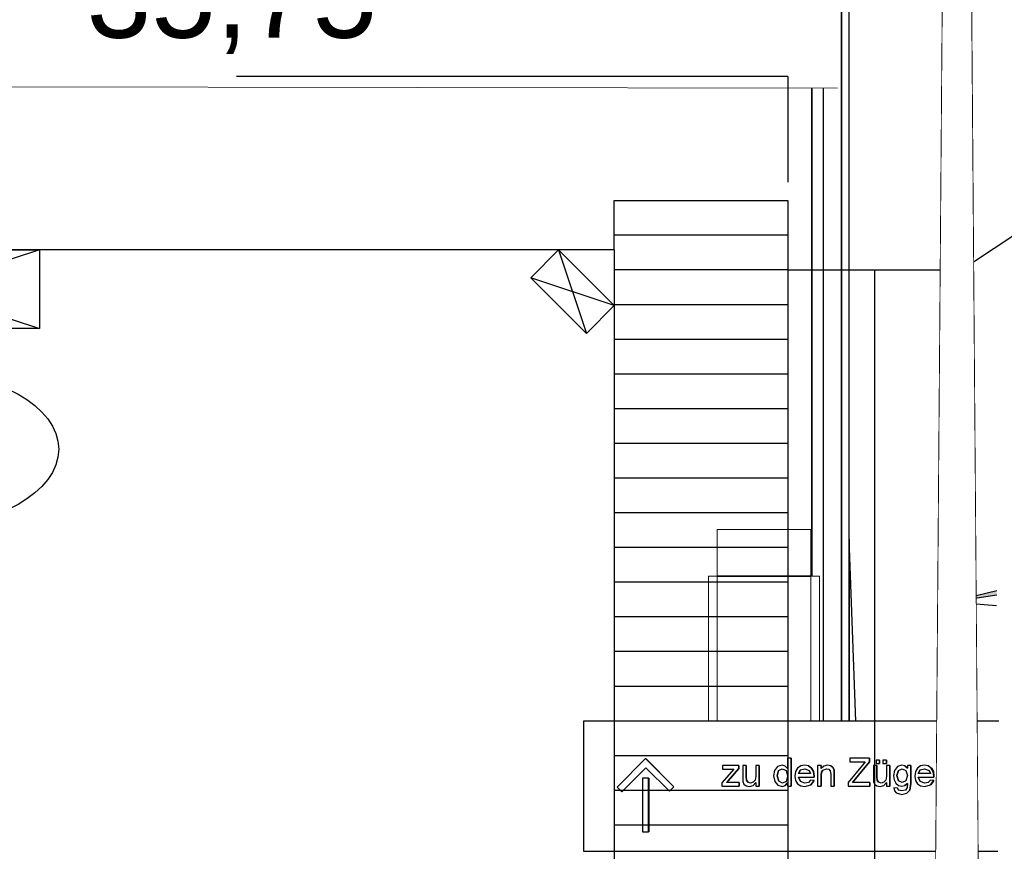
# Model space of a CAD drawing. Extents: x -805 to 3526, y -961 to 1039.
# Tile 126 of 256: x 303.77 to 306.6, y 33.54 to 35.94. Entities that reach past the tile are written whole.
import ezdxf
from ezdxf.enums import TextEntityAlignment as Align

# ---------------------------------------------------------------- set-up
doc = ezdxf.new("R2010")
doc.units = 0
doc.linetypes.add('AUSGEZOGEN', pattern=[2, 1, 1])
doc.linetypes.add('VERDECKT2', pattern=[4.7625, 3.175, -1.5875])
doc.layers.get('0').update_dxf_attribs({"color": 251})
for name, color, linetype, lineweight in [('P-HP-Dorsten 2022 - Ansicht$0$IFCOUT_Oberbau_IFC_RVT-1-Schnitt 8$0$A-GENM', 13, 'Continuous', 9), ('P-HP-Dorsten 2022 - Ansicht$0$VE22-087 - Bf_Dorsten-Hervest ModellRevit2021_rvt-1-Schnitt 8$0$A-FLOR', 192, 'Continuous', 9), ('P-HP-Dorsten 2022 - Ansicht$0$VE22-087 - Bf_Dorsten-Hervest ModellRevit2021_rvt-1-Schnitt 8$0$A-FLOR-PATT', 8, 'Continuous', 35), ('P-HP-Dorsten 2022 - Ansicht$0$VE22-087 - Bf_Dorsten-Hervest ModellRevit2021_rvt-1-Schnitt 8$0$A-GENM', 13, 'Continuous', 9), ('P-HP-Dorsten 2022 - Ansicht$0$VE22-087 - Bf_Dorsten-Hervest ModellRevit2021_rvt-1-Schnitt 8$0$A-WALL', 113, 'Continuous', 9), ('TTK-B-Bestand', 252, 'Continuous', 35), ('TTK-P-Treppe oben', 12, 'Continuous', 25), ('TTK-P-Treppe unten', 12, 'Continuous', 25)]:
    doc.layers.add(name, color=color, linetype=linetype, lineweight=lineweight)
for name, color, linetype in [('TTK-P-Bahnsteig', 12, 'Continuous'), ('TTK-P-Böschung', 140, 'Continuous'), ('TTK-P-PU', 12, 'Continuous'), ('TTK-P-TEXT', 12, 'AUSGEZOGEN'), ('XYYY_44500---_Beleuchtungsanlagen', 10, 'Continuous'), ('XYYY_44500-T-_Beleuchtungsanlagen_Texte Stromkreis', 10, 'Continuous')]:
    doc.layers.add(name, color=color, linetype=linetype)
doc.styles.add('AKG DIN 6776', font='AKG_DIN67.TTF')
doc.styles.add('iso', font='isocpeur.ttf')
doc.dimstyles.new('TTK$6', dxfattribs={"dimtxt": 2.5, "dimasz": 2.5, "dimexe": 3.5, "dimexo": 0.1, "dimgap": 1, "dimtad": 1, "dimzin": 0, "dimtxsty": 'AKG DIN 6776', "dimblk": 'OBLIQUE', "dimcen": -0.09, "dimdle": 3, "dimse1": 1, "dimse2": 1, "dimclrd": 256, "dimclre": 256, "dimclrt": 256, "dimadec": 3, "dimazin": 0, "dimtfac": 1, "dimtofl": 0, "dimtmove": 0, "dimatfit": 3, "dimldrblk": 'OBLIQUE', "dimfxl": 7, "dimfxlon": 1, "dimtolj": 1, "dimtzin": 0, "dimlwd": -1, "dimlwe": -1, "dimarcsym": 0})

# ---------------------------------------------------------------- blocks, each defined once
blk = doc.blocks.new('*D549')
at = {"layer": 'DEFPOINTS', "color": 0}
for p in [(1594.653, 36.7397), (1594.3062, 36.5752), (8.2233, 0)]:
    blk.add_point(p, dxfattribs=at)
at = {"layer": 'TTK-B-Bestand', "insert": (1594.1093, 36.9835), "char_height": 0.25, "attachment_point": 5, "style": 'AKG DIN 6776'}
blk.add_mtext('\\A1;36,588', dxfattribs=at)
blk = doc.blocks.new('_OBLIQUE')
at = {"color": 0, "linetype": 'ByBlock'}
blk.add_line((-0.5, -0.5), (0.5, 0.5), dxfattribs=at)
blk = doc.blocks.new('*D548')
at = {"layer": 'DEFPOINTS', "color": 0}
for p in [(1585.5366, 36.7706), (1585.0459, 36.614), (-0.8681, 0.0309)]:
    blk.add_point(p, dxfattribs=at)
at = {"layer": 'TTK-B-Bestand', "insert": (1585.0178, 37.0144), "char_height": 0.25, "attachment_point": 5, "style": 'AKG DIN 6776'}
blk.add_mtext('\\A1;36,621', dxfattribs=at)
blk = doc.blocks.new('*D547')
at = {"layer": 'DEFPOINTS', "color": 0}
for p in [(1244.5951, 35.6713), (1244.1853, 35.5313), (0, 0)]:
    blk.add_point(p, dxfattribs=at)
at = {"layer": 'TTK-P-Treppe unten', "insert": (1244.1389, 35.9152), "char_height": 0.25, "attachment_point": 5, "style": 'AKG DIN 6776', "bg_fill": 3, "box_fill_scale": 1.1, "bg_fill_color": 256, "bg_fill_true_color": 13158600, "bg_fill_transparency": 0}
blk.add_mtext('\\A1;35,53', dxfattribs=at)
blk = doc.blocks.new('*D546')
at = {"layer": 'DEFPOINTS', "color": 0}
for p in [(1248.9571, 37.4519), (1249.0816, 37.3335), (0, 0)]:
    blk.add_point(p, dxfattribs=at)
at = {"layer": 'TTK-P-Treppe unten', "insert": (1249.4133, 37.6958), "char_height": 0.25, "attachment_point": 5, "style": 'AKG DIN 6776'}
blk.add_mtext('\\A1;37,33', dxfattribs=at)
blk = doc.blocks.new('*D545')
at = {"layer": 'DEFPOINTS', "color": 0}
for p in [(1259.6018, 37.4765), (1259.6991, 37.3874), (0.198, 0.0396)]:
    blk.add_point(p, dxfattribs=at)
at = {"layer": 'TTK-P-Treppe unten', "insert": (1259.1455, 37.7204), "char_height": 0.25, "attachment_point": 5, "style": 'AKG DIN 6776'}
blk.add_mtext('\\A1;37,35', dxfattribs=at)
blk = doc.blocks.new('*D543')
at = {"layer": 'DEFPOINTS', "color": 0}
for p in [(859.6449, 36.5698), (860.128, 36.5698), (-0.7156, 0.0247)]:
    blk.add_point(p, dxfattribs=at)
at = {"layer": 'TTK-P-TEXT', "insert": (860.5843, 36.8136), "char_height": 0.25, "attachment_point": 5, "style": 'AKG DIN 6776'}
blk.add_mtext('\\A1;36,55', dxfattribs=at)
blk = doc.blocks.new('*D541')
at = {"layer": 'DEFPOINTS', "color": 0}
for p in [(868.7985, 36.6417), (869.2816, 36.6417), (8.438, 0.0966)]:
    blk.add_point(p, dxfattribs=at)
at = {"layer": 'TTK-B-Bestand', "insert": (869.7378, 36.8855), "char_height": 0.25, "attachment_point": 5, "style": 'AKG DIN 6776'}
blk.add_mtext('\\A1;36,55', dxfattribs=at)
blk = doc.blocks.new('*D540')
at = {"layer": 'DEFPOINTS', "color": 0}
for p in [(1239.4124, 37.4656), (1239.2481, 37.3256), (-4.9372, 1.7943)]:
    blk.add_point(p, dxfattribs=at)
at = {"layer": 'TTK-P-Treppe unten', "insert": (1238.8681, 37.7095), "char_height": 0.25, "attachment_point": 5, "style": 'AKG DIN 6776', "bg_fill": 3, "box_fill_scale": 1.1, "bg_fill_color": 256, "bg_fill_true_color": 13158600, "bg_fill_transparency": 0}
blk.add_mtext('\\A1;37,329', dxfattribs=at)
blk = doc.blocks.new('*D539')
at = {"layer": 'DEFPOINTS', "color": 0}
for p in [(303.4751, 35.7451), (303.9213, 35.7444), (0, 0)]:
    blk.add_point(p, dxfattribs=at)
at = {"layer": 'TTK-P-Treppe oben', "insert": (304.3775, 35.9883), "char_height": 0.25, "attachment_point": 5, "style": 'AKG DIN 6776'}
blk.add_mtext('\\A1;35,75', dxfattribs=at)
blk = doc.blocks.new('*D538')
at = {"layer": 'DEFPOINTS', "color": 0}
for p in [(1076.6395, 36.011), (1076.7895, 35.997), (0, 0)]:
    blk.add_point(p, dxfattribs=at)
at = {"layer": 'TTK-P-Treppe oben', "insert": (1076.1833, 36.2548), "char_height": 0.25, "attachment_point": 5, "style": 'AKG DIN 6776'}
blk.add_mtext('\\A1;36,00', dxfattribs=at)
blk = doc.blocks.new('P-HP-Dorsten 2022 - Ansicht$0$VE22-087 - Bf_Dorsten-Hervest ModellRevit2021_rvt-1-Schnitt 8$0$DB_Gleisbeschilderung_Ausgang_am_Mast - DB_Gleisbeschilderung_Ausgang_am_Mast-14657694-Schnitt 8')
at = {"layer": 'P-HP-Dorsten 2022 - Ansicht$0$VE22-087 - Bf_Dorsten-Hervest ModellRevit2021_rvt-1-Schnitt 8$0$A-GENM', "color": 250, "lineweight": 25}
for p, q in [((-30192.4, 33916.7), (-31389, 33916.7)), ((-31389, 33916.7), (-31389, 33541.7)), ((-31209.5, 33808.8), (-31291.4, 33727)), ((-31128.3, 33727.6), (-31209.5, 33808.8)), ((-31209.5, 33808.8), (-31209.4, 33808.8)), ((-31209.4, 33808.8), (-31128.2, 33727.6)), ((-30790.7, 33809.9), (-30800.8, 33809.9)), ((-30800.8, 33809.9), (-30800.8, 33780)), ((-30790.7, 33729.6), (-30790.7, 33809.9)), ((-30790.6, 33809.9), (-30790.7, 33809.9)), ((-30790.6, 33809.9), (-30790.6, 33729.6)), ((-30564.8, 33809.9), (-30621.3, 33809.9)), ((-30621.3, 33809.9), (-30621.3, 33799.9)), ((-30564.8, 33799.9), (-30564.8, 33809.9)), ((-30564.7, 33809.9), (-30564.8, 33809.9)), ((-30564.7, 33809.9), (-30564.7, 33799.9)), ((-31277.9, 33713.5), (-31208.8, 33782.7)), ((-31208.7, 33782.7), (-31277.8, 33713.5)), ((-31208.8, 33782.7), (-31141, 33714.9)), ((-30955.6, 33778.6), (-30990.3, 33739)), ((-30941.3, 33788.6), (-30987.8, 33788.6)), ((-30987.8, 33788.6), (-30987.8, 33778.6)), ((-30987.8, 33778.6), (-30965.9, 33778.6)), ((-30972, 33745), (-30941.3, 33780.1)), ((-30941.2, 33780.1), (-30971.9, 33745)), ((-30965.9, 33778.6), (-30955.6, 33778.6)), ((-30941.3, 33780.1), (-30941.3, 33788.6)), ((-30941.2, 33788.6), (-30941.3, 33788.6)), ((-30941.2, 33780.1), (-30941.3, 33780.1)), ((-30941.2, 33788.6), (-30941.2, 33780.1)), ((-30920, 33788.6), (-30930, 33788.6)), ((-30930, 33788.6), (-30930, 33752.1)), ((-30920, 33756.8), (-30920, 33788.6)), ((-30919.9, 33788.6), (-30920, 33788.6)), ((-30919.9, 33788.6), (-30919.9, 33756.8)), ((-30882.3, 33788.6), (-30892.4, 33788.6)), ((-30892.4, 33788.6), (-30892.4, 33757.9)), ((-30882.3, 33729.6), (-30882.3, 33788.6)), ((-30882.2, 33788.6), (-30882.3, 33788.6)), ((-30882.2, 33788.6), (-30882.2, 33729.6)), ((-30829.4, 33786), (-30838.1, 33775)), ((-30816.6, 33789.9), (-30829.4, 33786)), ((-30826.7, 33774.8), (-30816.1, 33779.8)), ((-30807.4, 33787.1), (-30816.6, 33789.9)), ((-30816.1, 33779.8), (-30805.2, 33774.6)), ((-30800.8, 33780), (-30807.4, 33787.1)), ((-30807.3, 33787.1), (-30807.4, 33787.1)), ((-30807.3, 33787.1), (-30800.7, 33780.1)), ((-30771.7, 33781.7), (-30777.5, 33771.8)), ((-30762.7, 33787.8), (-30771.7, 33781.7)), ((-30763.9, 33776.1), (-30751.5, 33779.8)), ((-30751.5, 33789.9), (-30762.7, 33787.8)), ((-30740.5, 33787.8), (-30751.5, 33789.9)), ((-30751.5, 33779.8), (-30738.3, 33775.1)), ((-30731.8, 33781.7), (-30740.5, 33787.8)), ((-30740.4, 33787.8), (-30731.7, 33781.7)), ((-30726.1, 33771.8), (-30731.8, 33781.7)), ((-30731.7, 33781.7), (-30731.8, 33781.7)), ((-30731.7, 33781.7), (-30726, 33771.8)), ((-30704.1, 33788.6), (-30714.2, 33788.6)), ((-30714.2, 33788.6), (-30714.2, 33729.6)), ((-30704.1, 33780.4), (-30704.1, 33788.6)), ((-30704, 33788.6), (-30704.1, 33788.6)), ((-30696.5, 33787.5), (-30704.1, 33780.4)), ((-30704, 33788.6), (-30704, 33780.5)), ((-30699.6, 33775.9), (-30688.7, 33779.8)), ((-30686, 33789.9), (-30696.5, 33787.5)), ((-30688.7, 33779.8), (-30681.8, 33778.1)), ((-30676.5, 33787.9), (-30686, 33789.9)), ((-30681.8, 33778.1), (-30677.7, 33773.4)), ((-30670, 33782.9), (-30676.5, 33787.9)), ((-30676.4, 33787.9), (-30669.9, 33782.9)), ((-30667, 33775.5), (-30670, 33782.9)), ((-30669.9, 33782.9), (-30670, 33782.9)), ((-30669.9, 33782.9), (-30666.9, 33775.5)), ((-30585.3, 33790.3), (-30626.3, 33740)), ((-30621.3, 33799.9), (-30577.4, 33799.9)), ((-30609.8, 33744.8), (-30564.8, 33799.9)), ((-30564.7, 33799.9), (-30609.7, 33744.8)), ((-30577.4, 33799.9), (-30585.3, 33790.3)), ((-30564.7, 33799.9), (-30564.8, 33799.9)), ((-30543.5, 33788.6), (-30553.5, 33788.6)), ((-30553.5, 33788.6), (-30553.5, 33752.1)), ((-30536, 33804.9), (-30546, 33804.9)), ((-30546, 33804.9), (-30546, 33794.9)), ((-30546, 33794.9), (-30536, 33794.9)), ((-30543.5, 33756.8), (-30543.5, 33788.6)), ((-30543.4, 33788.6), (-30543.5, 33788.6)), ((-30543.4, 33788.6), (-30543.4, 33756.8)), ((-30536, 33794.9), (-30536, 33804.9)), ((-30535.9, 33804.9), (-30536, 33804.9)), ((-30535.9, 33794.9), (-30536, 33794.9)), ((-30535.9, 33804.9), (-30535.9, 33794.9)), ((-30515.9, 33804.9), (-30525.9, 33804.9)), ((-30525.9, 33804.9), (-30525.9, 33794.9)), ((-30525.9, 33794.9), (-30515.9, 33794.9)), ((-30515.9, 33794.9), (-30515.9, 33804.9)), ((-30515.8, 33804.9), (-30515.9, 33804.9)), ((-30515.8, 33794.9), (-30515.9, 33794.9)), ((-30505.9, 33788.6), (-30515.9, 33788.6)), ((-30515.9, 33788.6), (-30515.9, 33757.9)), ((-30515.8, 33804.9), (-30515.8, 33794.9)), ((-30505.9, 33729.6), (-30505.9, 33788.6)), ((-30505.8, 33788.6), (-30505.9, 33788.6)), ((-30505.8, 33788.6), (-30505.8, 33729.6)), ((-30484.6, 33786), (-30492.9, 33775)), ((-30471.8, 33789.9), (-30484.6, 33786)), ((-30481.4, 33774.8), (-30470.9, 33779.8)), ((-30462.9, 33787.7), (-30471.8, 33789.9)), ((-30470.9, 33779.8), (-30460.1, 33774.8)), ((-30455.7, 33781.1), (-30462.9, 33787.7)), ((-30462.8, 33787.7), (-30462.9, 33787.7)), ((-30462.8, 33787.7), (-30455.6, 33781.1)), ((-30445.6, 33788.6), (-30455.7, 33788.6)), ((-30455.7, 33788.6), (-30455.7, 33781.1)), ((-30445.6, 33737.6), (-30445.6, 33788.6)), ((-30445.5, 33788.6), (-30445.6, 33788.6)), ((-30445.5, 33788.6), (-30445.5, 33737.6)), ((-30426.5, 33781.7), (-30432.4, 33771.8)), ((-30417.6, 33787.8), (-30426.5, 33781.7)), ((-30418.7, 33776.1), (-30406.4, 33779.8)), ((-30406.3, 33789.9), (-30417.6, 33787.8)), ((-30406.4, 33779.8), (-30393.2, 33775.1)), ((-30395.4, 33787.8), (-30406.3, 33789.9)), ((-30386.7, 33781.7), (-30395.4, 33787.8)), ((-30395.3, 33787.8), (-30386.6, 33781.7)), ((-30381, 33771.8), (-30386.7, 33781.7)), ((-30386.6, 33781.7), (-30386.7, 33781.7)), ((-30386.6, 33781.7), (-30380.9, 33771.8)), ((-30360.3, 33788.6), (-30369.1, 33788.6)), ((-30369.1, 33788.6), (-30369.1, 33729.6)), ((-30360.3, 33779.9), (-30360.3, 33788.6)), ((-30360.2, 33788.6), (-30360.3, 33788.6)), ((-30354, 33787.9), (-30360.3, 33779.9)), ((-30360.2, 33788.6), (-30360.2, 33780)), ((-30357.4, 33772.3), (-30353.8, 33777.8)), ((-30353.7, 33777.8), (-30357.3, 33772.3)), ((-30347.8, 33789.9), (-30354, 33787.9)), ((-30353.8, 33777.8), (-30348.1, 33779.8)), ((-30348.1, 33779.8), (-30341, 33777.7)), ((-30337.7, 33786.8), (-30347.8, 33789.9)), ((-30341, 33777.7), (-30337.7, 33786.8)), ((-30340.9, 33777.7), (-30341, 33777.7)), ((-30337.6, 33786.8), (-30340.9, 33777.7)), ((-30337.6, 33786.8), (-30337.7, 33786.8)), ((-31200.9, 33752.4), (-31218.8, 33752.4)), ((-31218.8, 33752.4), (-31218.8, 33597.9)), ((-31200.9, 33597.9), (-31200.9, 33752.4)), ((-31200.9, 33752.4), (-31200.8, 33752.4)), ((-31200.8, 33752.4), (-31200.8, 33597.9)), ((-30930, 33752.1), (-30929.4, 33742.7)), ((-30919.4, 33746.6), (-30920, 33756.8)), ((-30919.9, 33756.8), (-30920, 33756.8)), ((-30919.9, 33756.8), (-30919.3, 33746.6)), ((-30892.4, 33757.9), (-30894, 33746.7)), ((-30838.1, 33775), (-30840.9, 33759)), ((-30840.9, 33759), (-30837.8, 33743)), ((-30830.9, 33759.1), (-30826.7, 33774.8)), ((-30826.4, 33743.5), (-30830.9, 33759.1)), ((-30830.9, 33759.1), (-30830.8, 33759.1)), ((-30826.5, 33774.8), (-30830.8, 33759.1)), ((-30830.8, 33759.1), (-30826.3, 33743.5)), ((-30805.2, 33774.6), (-30800.8, 33758.3)), ((-30800.8, 33758.3), (-30805.1, 33743.3)), ((-30777.5, 33771.8), (-30779.4, 33758.6)), ((-30779.4, 33758.6), (-30777.5, 33745.8)), ((-30769.4, 33766), (-30763.9, 33776.1)), ((-30734.3, 33766), (-30769.4, 33766)), ((-30763.6, 33742.9), (-30769.4, 33755.9)), ((-30769.4, 33755.9), (-30724.3, 33755.9)), ((-30763.8, 33776.1), (-30769.3, 33766)), ((-30769.3, 33755.9), (-30763.5, 33742.9)), ((-30738.3, 33775.1), (-30734.3, 33766)), ((-30724.2, 33758.7), (-30726.1, 33771.8)), ((-30726, 33771.8), (-30726.1, 33771.8)), ((-30726, 33771.8), (-30724.1, 33758.7)), ((-30724.3, 33755.9), (-30724.2, 33758.7)), ((-30724.1, 33758.7), (-30724.2, 33755.9)), ((-30724.1, 33758.7), (-30724.2, 33758.7)), ((-30704.1, 33760.9), (-30703, 33770.1)), ((-30704.1, 33729.6), (-30704.1, 33760.9)), ((-30704, 33760.9), (-30704.1, 33760.9)), ((-30702.9, 33770.1), (-30704, 33760.9)), ((-30704, 33760.9), (-30704, 33729.6)), ((-30703, 33770.1), (-30699.6, 33775.9)), ((-30699.5, 33775.9), (-30702.9, 33770.1)), ((-30677.7, 33773.4), (-30676.5, 33764.5)), ((-30676.5, 33764.5), (-30676.5, 33729.6)), ((-30666.5, 33765.8), (-30667, 33775.5)), ((-30666.9, 33775.5), (-30667, 33775.5)), ((-30666.9, 33775.5), (-30666.4, 33765.8)), ((-30666.5, 33729.6), (-30666.5, 33765.8)), ((-30666.4, 33765.8), (-30666.5, 33765.8)), ((-30666.4, 33765.8), (-30666.4, 33729.6)), ((-30553.5, 33752.1), (-30553, 33742.7)), ((-30542.9, 33746.6), (-30543.5, 33756.8)), ((-30543.4, 33756.8), (-30543.5, 33756.8)), ((-30543.4, 33756.8), (-30542.8, 33746.6)), ((-30515.9, 33757.9), (-30517.5, 33746.7)), ((-30492.9, 33775), (-30495.8, 33759.4)), ((-30495.8, 33759.4), (-30494.2, 33748)), ((-30485.8, 33760.1), (-30481.4, 33774.8)), ((-30481.5, 33744.5), (-30485.8, 33760.1)), ((-30485.8, 33760.1), (-30485.7, 33760.1)), ((-30481.3, 33774.8), (-30485.7, 33760.1)), ((-30485.7, 33760.1), (-30481.4, 33744.5)), ((-30460.1, 33774.8), (-30455.7, 33759.8)), ((-30455.7, 33759.8), (-30460, 33744.5)), ((-30432.4, 33771.8), (-30434.3, 33758.6)), ((-30434.3, 33758.6), (-30432.4, 33745.8)), ((-30424.3, 33766), (-30418.7, 33776.1)), ((-30389.1, 33766), (-30424.3, 33766)), ((-30418.5, 33742.9), (-30424.3, 33755.9)), ((-30424.3, 33755.9), (-30379.2, 33755.9)), ((-30418.6, 33776.1), (-30424.2, 33766)), ((-30424.2, 33755.9), (-30418.4, 33742.9)), ((-30393.2, 33775.1), (-30389.1, 33766)), ((-30379.1, 33758.7), (-30381, 33771.8)), ((-30380.9, 33771.8), (-30381, 33771.8)), ((-30380.9, 33771.8), (-30379, 33758.7)), ((-30379.2, 33755.9), (-30379.1, 33758.7)), ((-30379, 33758.7), (-30379.1, 33755.9)), ((-30379, 33758.7), (-30379.1, 33758.7)), ((-30359, 33760.6), (-30357.4, 33772.3)), ((-30359, 33729.6), (-30359, 33760.6)), ((-30358.9, 33760.6), (-30359, 33760.6)), ((-30357.3, 33772.3), (-30358.9, 33760.6)), ((-30358.9, 33760.6), (-30358.9, 33729.6)), ((-31291.4, 33727), (-31277.9, 33713.5)), ((-31141, 33714.9), (-31128.3, 33727.6)), ((-31128.2, 33727.6), (-31140.9, 33714.9)), ((-31128.2, 33727.6), (-31128.3, 33727.6)), ((-30990.3, 33739), (-30990.3, 33729.6)), ((-30990.3, 33729.6), (-30940.1, 33729.6)), ((-30976.8, 33739.6), (-30972, 33745)), ((-30965.1, 33739.6), (-30976.8, 33739.6)), ((-30971.9, 33745), (-30976.6, 33739.6)), ((-30940.1, 33739.6), (-30965.1, 33739.6)), ((-30940.1, 33729.6), (-30940.1, 33739.6)), ((-30940, 33739.6), (-30940.1, 33739.6)), ((-30940.1, 33729.6), (-30940, 33729.6)), ((-30940, 33739.6), (-30940, 33729.6)), ((-30929.4, 33742.7), (-30926.4, 33735.3)), ((-30926.4, 33735.3), (-30919.9, 33730.3)), ((-30919.9, 33730.3), (-30910.5, 33728.3)), ((-30915.4, 33740.6), (-30919.4, 33746.6)), ((-30919.3, 33746.6), (-30915.3, 33740.6)), ((-30907.9, 33738.4), (-30915.4, 33740.6)), ((-30910.5, 33728.3), (-30900.2, 33731.2)), ((-30899.5, 33740.6), (-30907.9, 33738.4)), ((-30900.2, 33731.2), (-30892.4, 33739.7)), ((-30900.1, 33731.2), (-30900.2, 33731.2)), ((-30892.3, 33739.7), (-30900.1, 33731.2)), ((-30894, 33746.7), (-30899.5, 33740.6)), ((-30892.4, 33739.7), (-30892.4, 33729.6)), ((-30892.4, 33729.6), (-30882.3, 33729.6)), ((-30882.2, 33729.6), (-30882.3, 33729.6)), ((-30837.8, 33743), (-30829, 33732.2)), ((-30829, 33732.2), (-30816.6, 33728.3)), ((-30815.7, 33738.4), (-30826.4, 33743.5)), ((-30816.6, 33728.3), (-30807.4, 33731)), ((-30805.1, 33743.3), (-30815.7, 33738.4)), ((-30807.4, 33731), (-30800.8, 33739.1)), ((-30807.3, 33731), (-30807.4, 33731)), ((-30800.7, 33739), (-30807.3, 33731)), ((-30800.8, 33739.1), (-30800.8, 33729.6)), ((-30800.8, 33729.6), (-30790.7, 33729.6)), ((-30790.6, 33729.6), (-30790.7, 33729.6)), ((-30777.5, 33745.8), (-30771.7, 33736.3)), ((-30771.7, 33736.3), (-30762.7, 33730.3)), ((-30750.7, 33738.4), (-30763.6, 33742.9)), ((-30762.7, 33730.3), (-30750.9, 33728.3)), ((-30750.9, 33728.3), (-30733.7, 33732.9)), ((-30740.8, 33740.5), (-30750.7, 33738.4)), ((-30734.4, 33747.2), (-30740.8, 33740.5)), ((-30724.5, 33745.9), (-30734.4, 33747.2)), ((-30733.7, 33732.9), (-30724.5, 33745.9)), ((-30733.6, 33732.9), (-30733.7, 33732.9)), ((-30724.4, 33745.9), (-30733.6, 33732.9)), ((-30724.4, 33745.9), (-30724.5, 33745.9)), ((-30714.2, 33729.6), (-30704.1, 33729.6)), ((-30704, 33729.6), (-30704.1, 33729.6)), ((-30676.5, 33729.6), (-30666.5, 33729.6)), ((-30666.4, 33729.6), (-30666.5, 33729.6)), ((-30626.3, 33740), (-30626.3, 33729.6)), ((-30626.3, 33729.6), (-30563.6, 33729.6)), ((-30614, 33739.6), (-30609.8, 33744.8)), ((-30563.6, 33739.6), (-30614, 33739.6)), ((-30609.7, 33744.8), (-30613.9, 33739.6)), ((-30563.6, 33729.6), (-30563.6, 33739.6)), ((-30563.5, 33739.6), (-30563.6, 33739.6)), ((-30563.5, 33729.6), (-30563.6, 33729.6)), ((-30563.5, 33739.6), (-30563.5, 33729.6)), ((-30553, 33742.7), (-30550, 33735.3)), ((-30550, 33735.3), (-30543.5, 33730.3)), ((-30543.5, 33730.3), (-30534, 33728.3)), ((-30538.9, 33740.6), (-30542.9, 33746.6)), ((-30542.8, 33746.6), (-30538.8, 33740.6)), ((-30531.4, 33738.4), (-30538.9, 33740.6)), ((-30534, 33728.3), (-30523.8, 33731.2)), ((-30523.1, 33740.6), (-30531.4, 33738.4)), ((-30523.8, 33731.2), (-30515.9, 33739.7)), ((-30523.7, 33731.2), (-30523.8, 33731.2)), ((-30515.8, 33739.7), (-30523.7, 33731.2)), ((-30517.5, 33746.7), (-30523.1, 33740.6)), ((-30515.9, 33739.7), (-30515.9, 33729.6)), ((-30515.9, 33729.6), (-30505.9, 33729.6)), ((-30505.8, 33729.6), (-30505.9, 33729.6)), ((-30494.6, 33724.6), (-30493.1, 33716.3)), ((-30484.5, 33723.3), (-30494.6, 33724.6)), ((-30494.2, 33748), (-30489.4, 33738.3)), ((-30489.4, 33738.3), (-30481.7, 33731.8)), ((-30481.3, 33718), (-30484.5, 33723.3)), ((-30484.4, 33723.3), (-30481.2, 33718)), ((-30481.7, 33731.8), (-30471.3, 33729.6)), ((-30470.7, 33739.6), (-30481.5, 33744.5)), ((-30471.3, 33729.6), (-30462.7, 33731.5)), ((-30460, 33744.5), (-30470.7, 33739.6)), ((-30462.7, 33731.5), (-30455.7, 33737.1)), ((-30455.7, 33737), (-30462.6, 33731.5)), ((-30456.3, 33725.4), (-30461.2, 33718.3)), ((-30455.7, 33737.1), (-30456.3, 33725.4)), ((-30448.4, 33718.1), (-30445.6, 33737.6)), ((-30445.5, 33737.6), (-30448.3, 33718.1)), ((-30445.5, 33737.6), (-30445.6, 33737.6)), ((-30432.4, 33745.8), (-30426.6, 33736.3)), ((-30426.6, 33736.3), (-30417.6, 33730.3)), ((-30405.6, 33738.4), (-30418.5, 33742.9)), ((-30417.6, 33730.3), (-30405.8, 33728.3)), ((-30405.8, 33728.3), (-30388.6, 33732.9)), ((-30395.7, 33740.5), (-30405.6, 33738.4)), ((-30389.3, 33747.2), (-30395.7, 33740.5)), ((-30379.4, 33745.9), (-30389.3, 33747.2)), ((-30388.6, 33732.9), (-30379.4, 33745.9)), ((-30388.5, 33732.9), (-30388.6, 33732.9)), ((-30379.3, 33745.9), (-30388.5, 33732.9)), ((-30379.3, 33745.9), (-30379.4, 33745.9)), ((-30369.1, 33729.6), (-30359, 33729.6)), ((-30358.9, 33729.6), (-30359, 33729.6)), ((-31277.8, 33713.5), (-31277.9, 33713.5)), ((-31140.9, 33714.9), (-31141, 33714.9)), ((-30493.1, 33716.3), (-30488.4, 33710.4)), ((-30488.4, 33710.4), (-30471.7, 33705.7)), ((-30471.5, 33715.8), (-30481.3, 33718)), ((-30471.7, 33705.7), (-30457.1, 33709.1)), ((-30461.2, 33718.3), (-30471.5, 33715.8)), ((-30457.1, 33709.1), (-30448.4, 33718.1)), ((-30457, 33709.1), (-30457.1, 33709.1)), ((-30448.3, 33718.1), (-30457, 33709.1)), ((-30448.3, 33718.1), (-30448.4, 33718.1)), ((-31218.8, 33597.9), (-31200.9, 33597.9)), ((-31200.8, 33597.9), (-31200.9, 33597.9)), ((-31389, 33541.7), (-30195, 33541.7))]:
    blk.add_line(p, q, dxfattribs=at)
blk = doc.blocks.new('Wandanbauleuchte seite')
at = {"color": 0}
blk.add_wipeout([(0, -0.1133), (0.1133, -0.1133), (0.1133, 0.1133), (0, 0.1133)], dxfattribs=at)
blk.add_lwpolyline([(0, -0.1133), (0.1133, -0.1133), (0.1133, 0.1133), (0, 0.1133)], close=True, dxfattribs=at)
for points in [[(0, 0.1133), (0.1133, -0.1133)], [(0, -0.1133), (0.1133, 0.1133)]]:
    blk.add_lwpolyline(points, dxfattribs=at)
blk = doc.blocks.new('Wandanbauleuchte')
at = {"color": 0}
blk.add_wipeout([(0, 0.345), (0.2266, 0.345), (0.2266, -0.345), (0, -0.345)], dxfattribs=at)
blk.add_lwpolyline([(0, 0.345), (0.2266, 0.345), (0.2266, -0.345), (0, -0.345)], close=True, dxfattribs=at)
for points in [[(0, 0.345), (0.2266, -0.345)], [(0, -0.345), (0.2266, 0.345)]]:
    blk.add_lwpolyline(points, dxfattribs=at)
blk = doc.blocks.new('Mastleuchte seite')
at = {"color": 0}
blk.add_lwpolyline([(0.0798, 0.025), (0.1346, 0.025), (0.1346, 0.0341), (0.1637, 0.0341), (0.1637, 0.025), (0.1871, 0.025), (0.2077, 0), (-0.2077, 0), (-0.1871, 0.025), (-0.1637, 0.025), (-0.1637, 0.0341), (-0.1346, 0.0341), (-0.1346, 0.025), (-0.0798, 0.025), (-0.0338, 6), (0.0338, 6)], close=True, dxfattribs=at)
blk.add_wipeout([(0.0798, 0.025), (0.1346, 0.025), (0.1346, 0.0341), (0.1637, 0.0341), (0.1637, 0.025), (0.1871, 0.025), (0.2077, 0), (-0.2077, 0), (-0.1871, 0.025), (-0.1637, 0.025), (-0.1637, 0.0341), (-0.1346, 0.0341), (-0.1346, 0.025), (-0.0798, 0.025), (-0.0338, 6), (0.0338, 6)], dxfattribs=at)
blk = doc.blocks.new('Stromkreis AVT I.1')
blk.add_wipeout([(0.2, 2.247), (-0.2, 2.247), (-0.6, 2.225), (-0.998, 2.179), (-1.392, 2.109), (-1.781, 2.015), (-2.162, 1.893), (-2.533, 1.741), (-2.888, 1.557), (-3.221, 1.334), (-3.52, 1.069), (-3.768, 0.755), (-3.938, 0.394), (-4, 0), (-3.938, -0.394), (-3.768, -0.755), (-3.52, -1.069), (-3.221, -1.334), (-2.888, -1.557), (-2.533, -1.741), (-2.162, -1.893), (-1.781, -2.015), (-1.392, -2.109), (-0.998, -2.179), (-0.6, -2.225), (-0.2, -2.247), (0.2, -2.247), (0.6, -2.225), (0.998, -2.179), (1.392, -2.109), (1.781, -2.015), (2.162, -1.893), (2.533, -1.741), (2.888, -1.557), (3.221, -1.334), (3.52, -1.069), (3.768, -0.755), (3.938, -0.394), (4, 0), (3.938, 0.394), (3.768, 0.755), (3.52, 1.069), (3.221, 1.334), (2.888, 1.557), (2.533, 1.741), (2.162, 1.893), (1.781, 2.015), (1.392, 2.109), (0.998, 2.179), (0.6, 2.225)])
blk.add_ellipse((0, 0), major_axis=(-4, 0), ratio=0.5625)
at = {"style": 'iso', "width": 0.85}
blk.add_attdef('STROMKREIS', text='', height=2.5, rotation=360, dxfattribs=at).set_placement((0, 0), align=Align.MIDDLE)

msp = doc.modelspace()

# ---------------------------------------------------------------- dimensions: what is measured, and where the dimension line sits
at = {"layer": 'TTK-B-Bestand', "color": 251}
for feature_location, offset, origin, text, picture, middle in [((1585.0459, 36.614), (0.4461, 0.1576), (-0.8681, 0.0309), '36,621', '*D548', (1585.0178, 37.0144)), ((1594.3062, 36.5752), (0.2947, 0.1656), (8.2233, 0), '36,588', '*D549', (1594.1093, 36.9835))]:
    dim = msp.add_ordinate_dim(feature_location=feature_location, offset=offset, dtype=0, origin=origin, text=text, dimstyle='TTK$6', override={"dimscale": 0, "dimdec": 3, "dimtmove": 1, "dimfxlon": 0}, dxfattribs=at)
    dim.commit()
    dim.dimension.update_dxf_attribs({"geometry": picture, "text_midpoint": middle})

# ---------------------------------------------------------------- next in the draw order: dimensions: what is measured, and where the dimension line sits
at = {"layer": 'TTK-P-Treppe unten', "color": 251}
dim = msp.add_ordinate_dim(feature_location=(1244.1853, 35.5313), offset=(0.4098, 0.14), dtype=0, origin=(0, 0), dimstyle='TTK$6', override={"dimscale": 0, "dimtfill": 1}, dxfattribs=at)
dim.commit()
dim.dimension.update_dxf_attribs({"geometry": '*D547', "text_midpoint": (1244.1389, 35.9152)})

# ---------------------------------------------------------------- next in the draw order: hatches: boundary and pattern name
at = {"layer": 'P-HP-Dorsten 2022 - Ansicht$0$VE22-087 - Bf_Dorsten-Hervest ModellRevit2021_rvt-1-Schnitt 8$0$A-FLOR-PATT', "lineweight": 9}
h = msp.add_hatch(dxfattribs=at)
h.set_pattern_fill('FP_112', color=251, scale=0.001, style=0, pattern_type=2)
h.set_pattern_definition([(12.248, (306.51194, 32.34816), (0.618822, 0.3452055), [0.094985, -0.018997, 0.025329, -0.493924]), (12.248, (306.51194, 32.34816), (0.618822, 0.3452055), [-0.139312, -0.018997, 0.094985, -0.379942]), (12.248, (306.481, 32.34777), (0.618822, 0.3452055), [0.063324, -0.047493, 0.094985, -0.427435]), (12.248, (306.481, 32.34777), (0.618822, 0.3452055), [-0.205802, -0.047493, 0.063324, -0.316618]), (12.248, (306.6976, 32.47914), (0.618822, 0.3452055), [0.079155, -0.031662, 0.079155, -0.443265]), (12.248, (306.38818, 32.45414), (0.618822, 0.3452055), [0.031662, -0.063324, 0.031662, -0.506589]), (90, (306.45006, 32.4676), (-0.618823, 0.076533), [0.018978, -0.19189]), (90, (306.6357, 32.38136), (-0.618823, 0.076533), [0.021087, -0.189782]), (90, (306.7904, 32.4993), (-0.618823, 0.076533), [0.021087, -0.189782]), (29.154, (306.71616, 32.39671), (2e-06, 0.210868), [0.050105, -0.658491]), (172.95, (306.55526, 32.36178), (-0.6188227, -0.134338), [0.044091, -0.579447]), (41.943, (306.69759, 32.39374), (-1e-06, 0.2108687), [0.037206, -0.794754]), (57.672, (306.66665, 32.38807), (-1.2e-06, 0.2108681), [0.028066, -1.129109]), (57.672, (306.82136, 32.506), (-1.2e-06, 0.2108681), [0.022452, -1.134722]), (57.672, (306.46244, 32.47026), (-1.2e-06, 0.2108681), [0.019646, -1.137529]), (131.109, (306.60477, 32.37464), (9e-07, 0.210868), [0.022827, -0.918353]), (131.109, (306.75947, 32.49257), (9e-07, 0.210868), [0.018262, -0.922919]), (131.109, (306.43769, 32.46489), (9e-07, 0.210868), [0.015979, -0.925201]), (155.088, (306.57383, 32.36687), (1.4e-06, 0.2108685), [0.030514, -0.651792])])
h.paths.add_polyline_path([(306.462, 34.2631), (306.5805, 34.2809), (306.5806, 34.2937), (306.4619, 34.2648)])
h.paths.add_polyline_path([(306.6951, 34.2981), (312.3155, 35.1433), (314.8348, 36.3076), (306.695, 34.3216)])
h = msp.add_hatch(dxfattribs=at)
h.set_pattern_fill('FP_113', color=251, scale=0.001, style=0, pattern_type=2)
h.set_pattern_definition([(12.682, (306.97743, 31.3242), (0.61187, 0.50944), [0.094075, -0.018815, 0.025087, -0.48919]), (12.682, (306.97743, 31.3242), (0.61187, 0.50944), [-0.137977, -0.018815, 0.094075, -0.3763]), (12.682, (306.94683, 31.32846), (0.61187, 0.50944), [0.062717, -0.047038, 0.094075, -0.047038, -0.3763]), (12.682, (306.94683, 31.32846), (0.61187, 0.50944), [-0.250867, 0.062717, -0.313584]), (12.682, (307.161, 31.52535), (0.61187, 0.50944), [0.078396, -0.031358, 0.078396, -0.439017]), (12.682, (306.85505, 31.53086), (0.61187, 0.50944), [0.031358, -0.062717, 0.031358, -0.501734]), (90, (306.91624, 31.5446), (-0.611866, 0.23406), [0.033458, -0.338294]), (90, (307.0998, 31.3629), (-0.611866, 0.23406), [0.037175, -0.334576]), (90, (307.25277, 31.546), (-0.611866, 0.23406), [0.037175, -0.334576]), (39.781, (307.17934, 31.37706), (3e-07, 0.371751), [0.0563, -0.739887]), (159.066, (307.02026, 31.34126), (-0.611866, -0.137687), [0.046323, -0.608783]), (55.225, (307.16099, 31.3748), (3e-06, 0.371752), [0.047977, -1.024816]), (69.364, (307.13039, 31.36977), (-3e-06, 0.3717513), [0.042106, -1.69399]), (69.364, (307.28336, 31.55289), (-3e-06, 0.3717513), [0.033685, -1.70241]), (69.364, (306.92848, 31.54738), (-3e-06, 0.3717513), [0.029475, -1.70662]), (114.393, (307.0692, 31.356), (-3e-06, 0.3717514), [0.035933, -1.44563]), (114.393, (307.22217, 31.53912), (-3e-06, 0.3717514), [0.028747, -1.452816]), (114.393, (306.904, 31.54187), (-3e-06, 0.3717514), [0.025153, -1.45641]), (135.285, (307.0386, 31.34725), (-8e-07, 0.371752), [0.038507, -0.82253])])
h.paths.add_polyline_path([(309.4871, 34.004), (312.3155, 35.1433), (306.6951, 34.2981), (306.6961, 34.2391), (308.8361, 34.0588)])
h.paths.add_polyline_path([(306.5803, 34.2488), (306.5805, 34.2809), (306.462, 34.2631), (306.4621, 34.2588), (306.5802, 34.2488)])
h = msp.add_hatch(dxfattribs=at)
h.set_pattern_fill('FP_111', color=251, scale=0.001, style=0, pattern_type=2)
h.set_pattern_definition([(14.175, (307.39012, 31.1785), (0.598516, 0.59668), [0.092596, -0.01852, 0.024692, -0.4815]), (14.175, (307.39012, 31.1785), (0.598516, 0.59668), [-0.135808, -0.01852, 0.092596, -0.370385]), (14.175, (307.3602, 31.1843), (0.598516, 0.59668), [0.06173, -0.046298, 0.092596, -0.416684]), (14.175, (307.3602, 31.1843), (0.598516, 0.59668), [-0.200625, -0.046298, 0.06173, -0.308654]), (14.175, (307.56968, 31.41543), (0.598516, 0.59668), [0.077164, -0.030865, 0.077164, -0.432116]), (14.175, (307.2704, 31.42895), (0.598516, 0.59668), [0.030865, -0.06173, 0.030865, -0.493847]), (90, (307.3303, 31.44407), (-0.59851, 0.29434), [0.040096, -0.40542]), (90, (307.5098, 31.2221), (-0.59851, 0.29434), [0.04455, -0.40096]), (90, (307.65945, 31.4381), (-0.59851, 0.29434), [0.04455, -0.40096]), (44.912, (307.58763, 31.2373), (4e-06, 0.445513), [0.05976, -0.785374]), (153.813, (307.432, 31.198), (-0.59851, -0.151176), [0.04716, -0.61981]), (60.132, (307.56968, 31.235), (1e-06, 0.445513), [0.05375, -1.148083]), (72.798, (307.53975, 31.22967), (-1.4e-06, 0.445513), [0.049083, -1.97467]), (72.798, (307.68938, 31.44567), (-1.4e-06, 0.445513), [0.039267, -1.984487]), (72.798, (307.34224, 31.44709), (-1.4e-06, 0.445513), [0.03436, -1.989395]), (110.153, (307.4799, 31.21455), (-4e-06, 0.445513), [0.042134, -1.6951]), (110.153, (307.62953, 31.43055), (-4e-06, 0.445513), [0.033707, -1.703526]), (110.153, (307.3183, 31.44104), (-4e-06, 0.445513), [0.029494, -1.70774]), (128.972, (307.44997, 31.20476), (-4e-06, 0.445513), [0.04256, -0.90907])])
h.paths.add_polyline_path([(306.6995, 33.6282), (309.4871, 34.004), (306.6955, 34.2391), (306.6989, 33.7112)])
h.paths.add_polyline_path([(306.5205, 33.9167), (306.5782, 33.9167), (306.5799, 34.2488), (306.4621, 34.2588), (306.4748, 33.9167), (306.5122, 33.9167)])
h = msp.add_hatch(dxfattribs=at)
h.set_pattern_fill('FP_110', color=251, scale=0.001, style=0, pattern_type=2)
h.set_pattern_definition([(14.747, (307.14965, 31.25332), (0.603463, 0.53663), [0.093603, -0.01872, 0.02496, -0.01872, -0.468016]), (14.747, (307.14965, 31.25332), (0.603463, 0.53663), [-0.156005, 0.093603, -0.374412]), (14.747, (307.11948, 31.2567), (0.603463, 0.53663), [0.062402, -0.046802, 0.093603, -0.421214]), (14.747, (307.11948, 31.2567), (0.603463, 0.53663), [-0.202807, -0.046802, 0.062402, -0.31201]), (14.747, (307.3307, 31.46342), (0.603463, 0.53663), [0.078003, -0.0312, 0.078003, -0.436815]), (14.747, (307.02896, 31.45955), (0.603463, 0.53663), [0.0312, -0.062402, 0.0312, -0.499217]), (90, (307.0893, 31.47544), (-0.60347, 0.21894), [0.034, -0.343784]), (90, (307.27035, 31.2964), (-0.60347, 0.21894), [0.03778, -0.340006]), (90, (307.4212, 31.48724), (-0.60347, 0.21894), [0.03778, -0.340006]), (41.645, (307.3488, 31.3133), (-1e-06, 0.377784), [0.0571, -0.75045]), (160.059, (307.1919, 31.272), (-0.603465, -0.158844), [0.045393, -0.596563]), (56.577, (307.3307, 31.31042), (5e-07, 0.377784), [0.048996, -1.046594]), (70.132, (307.30052, 31.30436), (6e-07, 0.377784), [0.043066, -1.732603]), (70.132, (307.45139, 31.49519), (6e-07, 0.377784), [0.034453, -1.741216]), (70.132, (307.10137, 31.47862), (6e-07, 0.377784), [0.030146, -1.745523]), (114.049, (307.24017, 31.28848), (4e-09, 0.377785), [0.035916, -1.44492]), (114.049, (307.39104, 31.4793), (4e-09, 0.377785), [0.02873, -1.452103]), (114.049, (307.07724, 31.47226), (4e-09, 0.377785), [0.02514, -1.455695]), (135.322, (307.21, 31.27865), (-2e-06, 0.377785), [0.037954, -0.810724])])
h.paths.add_polyline_path([(306.711, 31.831), (309.4871, 34.004), (306.6995, 33.6282), (306.7108, 31.8708)])
h.paths.add_polyline_path([(306.5684, 32.4046), (306.5717, 32.9167), (306.5118, 32.9166), (306.5122, 32.9015), (306.5681, 32.4072)])
h.paths.add_polyline_path([(306.5745, 33.3367), (306.5753, 33.5417), (306.4887, 33.5417), (306.4963, 33.3367), (306.5743, 33.3367)])

# ---------------------------------------------------------------- next in the draw order: linework, layer by layer
at = {"layer": 'P-HP-Dorsten 2022 - Ansicht$0$IFCOUT_Oberbau_IFC_RVT-1-Schnitt 8$0$A-GENM', "color": 251}
msp.add_line((306.1214, 35.7408), (302.1375, 35.7473), dxfattribs=at)
at = {"layer": 'P-HP-Dorsten 2022 - Ansicht$0$VE22-087 - Bf_Dorsten-Hervest ModellRevit2021_rvt-1-Schnitt 8$0$A-FLOR', "color": 251, "lineweight": 25}
for p, q in [((306.4619, 34.2648), (306.5806, 34.2937)), ((306.462, 34.2631), (306.5805, 34.2809)), ((306.5803, 34.2488), (306.4621, 34.2588))]:
    msp.add_line(p, q, dxfattribs=at)
at = {"layer": 'P-HP-Dorsten 2022 - Ansicht$0$VE22-087 - Bf_Dorsten-Hervest ModellRevit2021_rvt-1-Schnitt 8$0$A-GENM', "color": 251}
for p, q in [((306.0453, 34.469), (305.7753, 34.469)), ((305.7501, 34.335), (305.7501, 33.9167)), ((305.7501, 34.335), (305.7501, 33.9167)), ((305.7501, 34.335), (305.7503, 34.335)), ((305.7503, 34.335), (305.7753, 34.335)), ((305.7503, 33.9167), (305.7503, 34.335)), ((305.7753, 34.3339), (305.7753, 34.3358)), ((306.0453, 34.3358), (305.7753, 34.3358)), ((306.0453, 34.3339), (305.7753, 34.3339)), ((305.7753, 33.9167), (305.7753, 34.3339)), ((306.0453, 34.3358), (306.0453, 34.3339)), ((306.0453, 34.335), (306.0703, 34.335)), ((306.0453, 33.9167), (306.0453, 34.3339)), ((306.0703, 34.335), (306.0704, 34.335)), ((306.0703, 33.9167), (306.0703, 34.335)), ((306.0704, 33.9167), (306.0704, 34.335)), ((306.0704, 33.9167), (306.0704, 34.335))]:
    msp.add_line(p, q, dxfattribs=at)
for points in [[(305.7753, 34.3358), (305.7753, 34.3519), (305.7753, 34.3822), (305.7753, 34.4197), (305.7753, 34.4477), (305.7753, 34.465), (305.7753, 34.4689), (305.7753, 34.469)], [(306.0453, 34.469), (306.0453, 34.4689), (306.0453, 34.465), (306.0453, 34.4477), (306.0453, 34.4197), (306.0453, 34.3822), (306.0453, 34.3519), (306.0453, 34.3358)]]:
    msp.add_open_spline(points, degree=3, dxfattribs=at)
at = {"layer": 'P-HP-Dorsten 2022 - Ansicht$0$VE22-087 - Bf_Dorsten-Hervest ModellRevit2021_rvt-1-Schnitt 8$0$A-WALL', "color": 251, "lineweight": 25}
for p, q in [((306.1554, 33.9167), (306.1554, 36.4779)), ((306.4554, 36.4779), (306.4554, 34.4412)), ((306.1338, 33.9167), (306.1338, 36.1198)), ((306.1338, 36.1198), (306.1338, 33.9167)), ((306.0476, 34.335), (306.0476, 35.7409)), ((306.0483, 35.7409), (306.0483, 34.335)), ((306.0805, 35.7409), (306.0805, 33.9167)), ((306.1749, 33.9167), (306.1554, 34.4416)), ((306.1554, 34.4416), (306.1554, 33.9167)), ((306.4554, 34.4416), (306.4748, 33.9167))]:
    msp.add_line(p, q, dxfattribs=at)
at = {"layer": 'TTK-P-Böschung', "color": 251}
for p, q in [((305.4787, 35.2748), (305.4787, 35.4172)), ((305.4787, 35.4172), (305.9787, 35.4172)), ((305.9787, 35.3172), (305.4787, 35.3172)), ((305.9787, 35.2172), (305.4787, 35.2172)), ((305.9787, 35.1172), (305.4787, 35.1172)), ((305.9787, 35.0172), (305.4787, 35.0172)), ((305.9787, 34.9172), (305.4787, 34.9172)), ((305.9787, 34.8172), (305.4787, 34.8172)), ((305.9787, 34.7172), (305.4787, 34.7172)), ((305.9787, 34.6172), (305.4787, 34.6172)), ((305.9787, 34.5172), (305.4787, 34.5172)), ((305.9787, 34.4172), (305.4787, 34.4172)), ((305.9787, 34.3172), (305.4787, 34.3172)), ((305.9787, 34.2172), (305.4787, 34.2172)), ((305.9787, 34.1172), (305.4787, 34.1172)), ((305.9787, 34.0172), (305.4787, 34.0172)), ((305.9787, 33.9172), (305.4787, 33.9172)), ((305.9787, 33.8172), (305.4787, 33.8172)), ((305.9787, 33.7172), (305.4787, 33.7172)), ((305.9787, 33.6172), (305.4787, 33.6172))]:
    msp.add_line(p, q, dxfattribs=at)
at = {"layer": 'TTK-P-PU', "color": 251, "linetype": 'VERDECKT2', "ltscale": 0.5}
for q in [(300.9787, 35.7748), (305.9787, 35.4701)]:
    msp.add_line((305.9787, 35.7748), q, dxfattribs=at)
at = {"layer": 'TTK-P-PU', "color": 251}
for p, q in [((305.9787, 35.4172), (305.9787, 30.9247)), ((305.4787, 35.2748), (301.4787, 35.2748)), ((305.4787, 35.2748), (305.4787, 30.9247))]:
    msp.add_line(p, q, dxfattribs=at)

# ---------------------------------------------------------------- next in the draw order: block references
at = {"layer": 'P-HP-Dorsten 2022 - Ansicht$0$VE22-087 - Bf_Dorsten-Hervest ModellRevit2021_rvt-1-Schnitt 8$0$A-GENM', "color": 251, "lineweight": 25, "xscale": 0.001, "yscale": 0.001, "zscale": 0.001}
msp.add_blockref('P-HP-Dorsten 2022 - Ansicht$0$VE22-087 - Bf_Dorsten-Hervest ModellRevit2021_rvt-1-Schnitt 8$0$DB_Gleisbeschilderung_Ausgang_am_Mast - DB_Gleisbeschilderung_Ausgang_am_Mast-14657694-Schnitt 8', (336.7788, 0), dxfattribs=at)

# ---------------------------------------------------------------- next in the draw order: dimensions: what is measured, and where the dimension line sits
at = {"layer": 'TTK-B-Bestand', "color": 251}
dim = msp.add_ordinate_dim(feature_location=(868.7985, 36.6417), offset=(0.4831, 0), dtype=0, origin=(8.438, 0.0966), dimstyle='TTK$6', override={"dimscale": 0, "dimfxlon": 0}, dxfattribs=at)
dim.commit()
dim.dimension.update_dxf_attribs({"geometry": '*D541', "text_midpoint": (869.7378, 36.8855)})
at = {"layer": 'TTK-P-TEXT', "color": 251}
dim = msp.add_ordinate_dim(feature_location=(859.6449, 36.5698), offset=(0.4831, 0), dtype=0, origin=(-0.7156, 0.0247), dimstyle='TTK$6', override={"dimscale": 0, "dimfxlon": 0}, dxfattribs=at)
dim.commit()
dim.dimension.update_dxf_attribs({"geometry": '*D543', "text_midpoint": (860.5843, 36.8136)})
at = {"layer": 'TTK-P-Treppe unten', "color": 251}
for feature_location, offset, origin, picture, middle in [((1259.6991, 37.3874), (-0.0973, 0.0891), (0.198, 0.0396), '*D545', (1259.1455, 37.7204)), ((1249.0816, 37.3335), (-0.1245, 0.1184), (0, 0), '*D546', (1249.4133, 37.6958))]:
    dim = msp.add_ordinate_dim(feature_location=feature_location, offset=offset, dtype=0, origin=origin, dimstyle='TTK$6', override={"dimscale": 0}, dxfattribs=at)
    dim.commit()
    dim.dimension.update_dxf_attribs({"geometry": picture, "text_midpoint": middle})

# ---------------------------------------------------------------- next in the draw order: dimensions: what is measured, and where the dimension line sits
dim = msp.add_ordinate_dim(feature_location=(1239.2481, 37.3256), offset=(0.1119, 0.1412), dtype=0, origin=(-4.9372, 1.7943), text='37,329', dimstyle='TTK$6', override={"dimscale": 0, "dimtfill": 1}, dxfattribs=at)
dim.commit()
dim.dimension.update_dxf_attribs({"geometry": '*D540', "text_midpoint": (1238.8681, 37.7095)})

# ---------------------------------------------------------------- next in the draw order: linework, layer by layer
at = {"layer": 'TTK-P-Bahnsteig', "color": 251}
msp.add_circle((473.7851, 39.1322), 1000, dxfattribs=at)
at = {"layer": 'TTK-P-Böschung', "color": 251}
for p, q in [((306.4787, 35.2172), (307.5058, 35.902)), ((305.9787, 35.2172), (306.4787, 35.2172)), ((306.2287, 35.2172), (306.2287, 32.5911)), ((306.4787, 35.2172), (306.4787, 33.9957))]:
    msp.add_line(p, q, dxfattribs=at)

# ---------------------------------------------------------------- next in the draw order: dimensions: what is measured, and where the dimension line sits
at = {"layer": 'TTK-P-Treppe oben', "color": 251}
for feature_location, offset, picture, middle in [((1076.7895, 35.997), (-0.15, 0.014), '*D538', (1076.1833, 36.2548)), ((303.4751, 35.7451), (0.4462, -0.0007), '*D539', (304.3775, 35.9883))]:
    dim = msp.add_ordinate_dim(feature_location=feature_location, offset=offset, dtype=0, origin=(0, 0), dimstyle='TTK$6', override={"dimscale": 0}, dxfattribs=at)
    dim.commit()
    dim.dimension.update_dxf_attribs({"geometry": picture, "text_midpoint": middle})

# ---------------------------------------------------------------- next in the draw order: block references
at = {"layer": 'XYYY_44500---_Beleuchtungsanlagen'}
msp.add_blockref('Mastleuchte seite', (306.4659, 30.931), dxfattribs=at)
for name, p, rotation in [('Wandanbauleuchte', (303.4787, 35.2748), 270), ('Wandanbauleuchte seite', (305.3986, 35.1947), 224.9999999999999)]:
    msp.add_blockref(name, p, dxfattribs=dict(at, rotation=rotation))
at = {"layer": 'XYYY_44500-T-_Beleuchtungsanlagen_Texte Stromkreis', "xscale": 0.1000000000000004, "yscale": 0.1000000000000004, "zscale": 0.1}
msp.add_blockref('Stromkreis AVT I.1', (303.4787, 34.7005), dxfattribs=at).add_auto_attribs({'STROMKREIS': '13.L1'})

doc.saveas('drawing.dxf')
